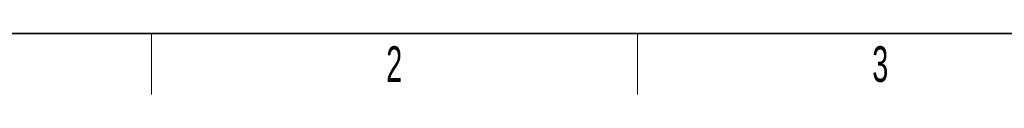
# Model space of a CAD drawing. Header units: millimetres. Extents: x 5 to 418, y 2 to 292.
# Tile 2 of 38: x 61 to 158, y 6 to 12. Entities that reach past the tile are written whole.
import ezdxf

# ---------------------------------------------------------------- set-up
doc = ezdxf.new("R2010")
doc.units = ezdxf.units.MM
doc.layers.add('SLD-0', color=7, linetype='Continuous')
doc.styles.add('SLDTEXTSTYLE0', font='TXT', dxfattribs={"width": 0.605})

msp = doc.modelspace()

# ---------------------------------------------------------------- linework, layer by layer
at = {"layer": 'SLD-0', "lineweight": 35}
msp.add_line((26, 12), (408, 12), dxfattribs=at)
at = {"layer": 'SLD-0', "lineweight": 18}
for p, q in [((73.75, 6), (73.75, 12)), ((121.5, 6), (121.5, 12))]:
    msp.add_line(p, q, dxfattribs=at)

# ---------------------------------------------------------------- texts
at = {"layer": 'SLD-0', "char_height": 3.5, "attachment_point": 2, "style": 'SLDTEXTSTYLE0'}
for s, insert in [('2', (97.6027, 10.743)), ('3', (145.3527, 10.743))]:
    msp.add_mtext(s, dxfattribs=dict(at, insert=insert))

doc.saveas('drawing.dxf')
